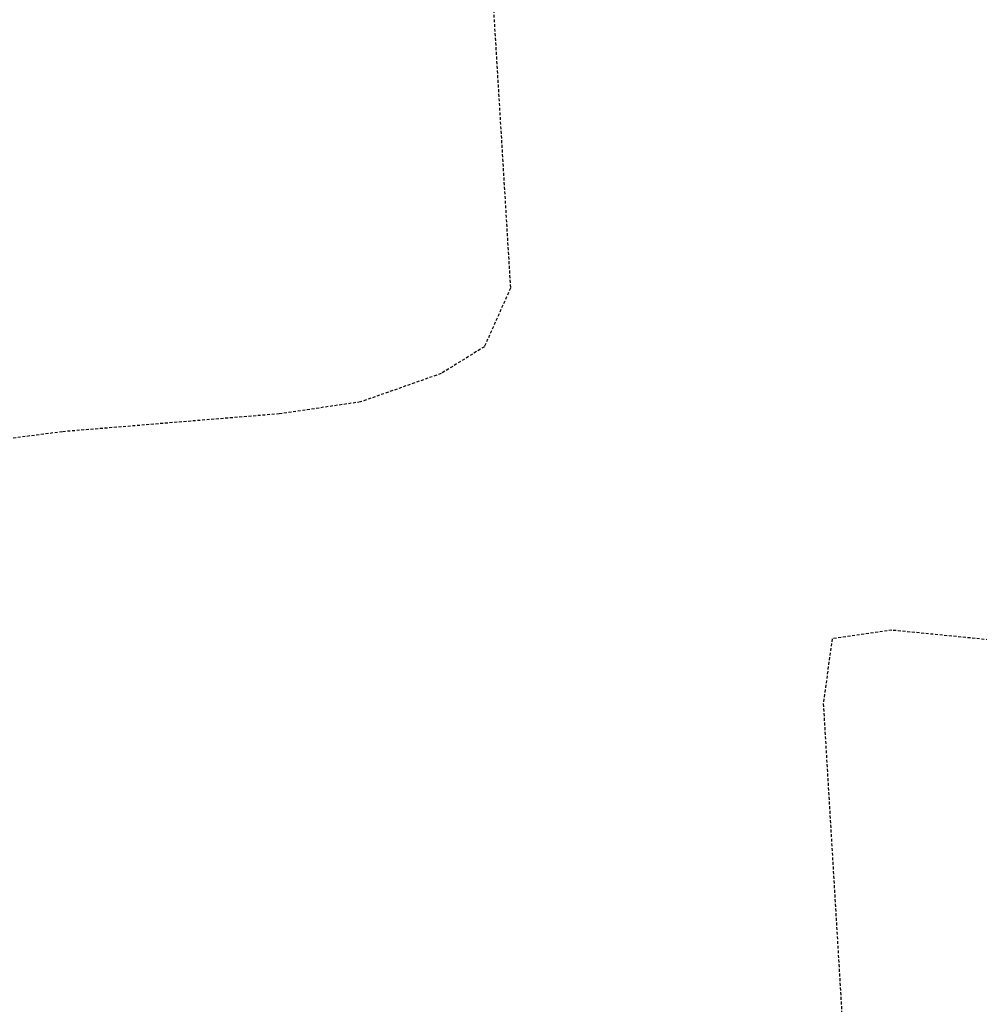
# Model space of a CAD drawing. Header units: feet. Extents: x -2779 to 2255280, y -1593 to 614924.
# Tile 120 of 125: x 2245884 to 2245938, y 594053 to 594109. Entities that reach past the tile are written whole.
import ezdxf
from ezdxf import colors
from ezdxf.entities.mleader import LeaderData, LeaderLine
from ezdxf.math import Vec2, Vec3

# ---------------------------------------------------------------- set-up
doc = ezdxf.new("R2010")
doc.units = ezdxf.units.FT
doc.header["$MEASUREMENT"] = 0
doc.linetypes.add('OhDOT_USTN3', pattern=[0.22, 0.165, -0.055])
doc.layers.add('DT_X_Contour_Minor', color=136, linetype='OhDOT_USTN3')
doc.layers.add('SH_TEXT_DR_Junction_Labels_North System', color=7, linetype='Continuous')
doc.styles.add('Slanted-Normal', font='font31.shx', dxfattribs={"height": 0.14})

# ---------------------------------------------------------------- blocks, each defined once
blk = doc.blocks.new('_Dot')
at = {"color": 0, "linetype": 'ByBlock', "lineweight": -2}
blk.add_line((-0.5, 0), (-1, 0), dxfattribs=at)
at = {"color": 0, "linetype": 'ByBlock', "const_width": 0.5}
blk.add_lwpolyline([(-0.25, 0, 1), (0.25, 0, 1)], format="xyb", close=True, dxfattribs=at)

msp = doc.modelspace()

# ---------------------------------------------------------------- linework, layer by layer
at = {"layer": 'DT_X_Contour_Minor'}
for points in [[(2245898.037, 594235.542), (2245906.893, 594212.265), (2245922.146, 594197.26), (2245937.349, 594181.005), (2245942.486, 594174.481), (2245943.894, 594164.372), (2245945.288, 594137.345), (2245945.473, 594131.827), (2245945.536, 594111.136), (2245946.795, 594104.98), (2245951.806, 594098.368), (2245962.753, 594088.033), (2245968.371, 594082.88), (2245972.659, 594077.815), (2245973.47, 594076.935), (2245971.67, 594075.425), (2245963.54, 594072.655), (2245949.39, 594072.914), (2245933.32, 594074.505), (2245929.92, 594074.015), (2245929.42, 594070.315), (2245932.06, 594026.115), (2245931.95, 594008.264), (2245931.321, 594002.925)], [(2245879.928, 594171.31), (2245890.7, 594162.798), (2245895.252, 594160.26), (2245905.093, 594152.683), (2245907.088, 594141.688), (2245910.328, 594115.334), (2245911.627, 594093.956), (2245910.143, 594090.63), (2245907.682, 594089.103), (2245903.101, 594087.491), (2245898.477, 594086.812), (2245886.134, 594085.794), (2245871.881, 594083.928)]]:
    msp.add_lwpolyline(points, dxfattribs=at)

# ---------------------------------------------------------------- next in the draw order: leaders
at = {"layer": 'SH_TEXT_DR_Junction_Labels_North System'}
ml = msp.add_multileader_mtext('Standard', dxfattribs=at)
ml.set_content('104\\PA=0.28 Ac\\PC=0.3\\PTc=35 MIN.', color=256, style='Slanted-Normal')
ml.set_leader_properties()
ml.set_arrow_properties(name='DOT')
ml.build(insert=Vec2(0, 0))
ml.multileader.update_dxf_attribs({"has_text_frame": 1, "dogleg_length": 0.12, "arrow_head_size": 10, "scale": 50})
ctx = ml.context
ctx.base_point, ctx.scale, ctx.char_height, ctx.arrow_head_size, ctx.landing_gap_size, ctx.plane_origin = Vec3(2245887.218, 596315.948), 50, 6, 10, 2.5, Vec3(2245985.37, 596350.536)
ctx.text_align_type = 2
notes = []
notes.append((ctx, [(0, (0, 0, 0), (0, 0), (1, 0), 1, [])]))
ctx.mtext.insert, ctx.mtext.alignment, ctx.mtext.flow_direction = Vec3(2245937.337, 596318.948), 3, 5
ctx.mtext.has_bg_fill, ctx.mtext.bg_color, ctx.mtext.bg_scale_factor, ctx.mtext.bg_transparency, ctx.mtext.use_window_bg_color = 1, -1027028792, 1.5, 0, 1
for ctx, leaders in notes:
    for number, flags, end, landing, length, lines in leaders:
        leader = LeaderData()
        leader.index, (leader.has_last_leader_line, leader.has_dogleg_vector, leader.attachment_direction) = number, flags
        leader.last_leader_point, leader.dogleg_vector, leader.dogleg_length = Vec3(end), Vec3(landing), length
        for number, points, colour, breaks in lines:
            line = LeaderLine()
            line.index, line.vertices, line.color, line.breaks = number, Vec3.list(points), colors.encode_raw_color(colour), breaks
            leader.lines.append(line)
        ctx.leaders.append(leader)

# ---------------------------------------------------------------- next in the draw order: leaders
ml = msp.add_multileader_mtext('Standard', dxfattribs=at)
ml.set_content('108\\PA=0.66 Ac\\PC=0.3\\PTc=41 MIN.', color=256, style='Slanted-Normal')
ml.set_leader_properties()
ml.set_arrow_properties(name='DOT')
ml.build(insert=Vec2(0, 0))
ml.multileader.update_dxf_attribs({"has_text_frame": 1, "dogleg_length": 0.12, "arrow_head_size": 10, "scale": 50})
ctx = ml.context
ctx.base_point, ctx.scale, ctx.char_height, ctx.arrow_head_size, ctx.landing_gap_size, ctx.plane_origin = Vec3(2245877.616, 596492.252), 50, 6, 10, 2.5, Vec3(2245929.278, 596539.371)
ctx.text_align_type = 2
notes = []
notes.append((ctx, [(0, (0, 0, 0), (0, 0), (1, 0), 1, [])]))
ctx.mtext.insert, ctx.mtext.alignment, ctx.mtext.flow_direction = Vec3(2245925.306, 596495.252), 3, 5
ctx.mtext.has_bg_fill, ctx.mtext.bg_color, ctx.mtext.bg_scale_factor, ctx.mtext.bg_transparency, ctx.mtext.use_window_bg_color = 1, -1027028792, 1.5, 0, 1
for ctx, leaders in notes:
    for number, flags, end, landing, length, lines in leaders:
        leader = LeaderData()
        leader.index, (leader.has_last_leader_line, leader.has_dogleg_vector, leader.attachment_direction) = number, flags
        leader.last_leader_point, leader.dogleg_vector, leader.dogleg_length = Vec3(end), Vec3(landing), length
        for number, points, colour, breaks in lines:
            line = LeaderLine()
            line.index, line.vertices, line.color, line.breaks = number, Vec3.list(points), colors.encode_raw_color(colour), breaks
            leader.lines.append(line)
        ctx.leaders.append(leader)

doc.saveas('drawing.dxf')
